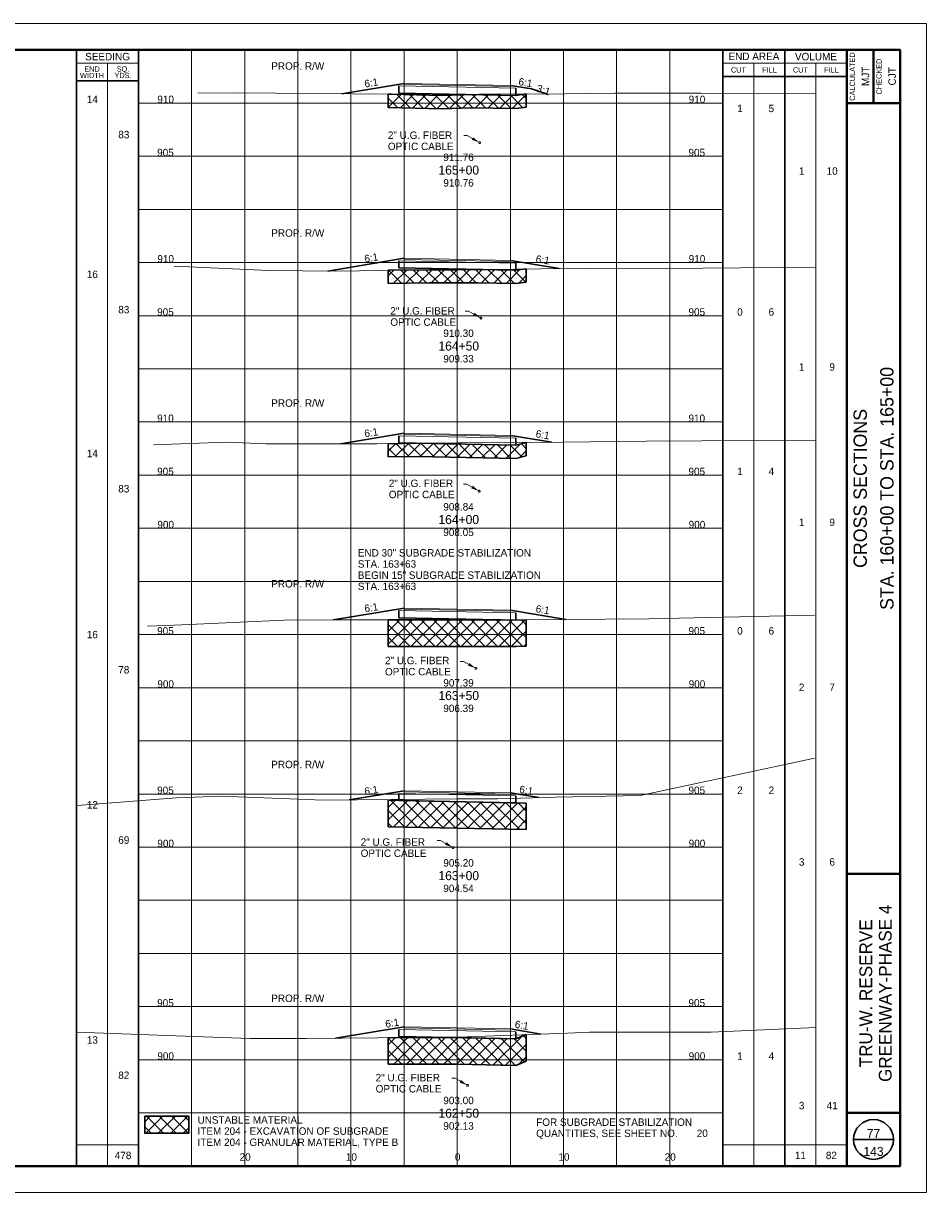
# Paper-space layout 'Layout1' of a CAD drawing. Header units: feet. Extents: x -1084 to 2301, y -843 to 1840.
# Tile 14 of 46: x 75 to 160, y 342 to 452. Entities that reach past the tile are written whole.
import ezdxf
from ezdxf.enums import TextEntityAlignment as Align

# ---------------------------------------------------------------- set-up
doc = ezdxf.new("R2010")
doc.units = ezdxf.units.FT
doc.header["$LTSCALE"] = 10
doc.header["$MEASUREMENT"] = 0
for name, pattern in [('DGN Style 2', [42.257429, 25.354457, -16.902971]), ('DGN Style 3', [59.1604, 42.257429, -16.902971]), ('rowpr', [5.45, 1, -0.225, -0.225, 4])]:
    doc.linetypes.add(name, pattern=pattern)
for name, color, linetype, lineweight in [('DR_P_Text', 7, 'Continuous', 13), ('PV_P_Text', 7, 'Continuous', 13), ('RW_P_Fee_RW', 193, 'rowpr', 40), ('SH_Border', 7, 'Continuous', 40), ('SH_Data', 7, 'Continuous', 0), ('SH_Major_Grid_Line', 254, 'Continuous', 13), ('SH_Text', 7, 'Continuous', 13), ('TX_P_1', 7, 'Continuous', 13), ('TX_P_5', 7, 'Continuous', 13), ('TX_X_5', 7, 'Continuous', 0), ('UT_X_Telecom', 30, 'Continuous', 0), ('UT_X_Telecom_Text', 7, 'Continuous', 0), ('XS_P_Finished_Grade', 3, 'Continuous', 30), ('XS_P_Pavt_Surface', 251, 'Continuous', 13), ('XS_P_Subgrade', 4, 'Continuous', 30), ('XS_P_Undercut', 230, 'Continuous', 30), ('XS_X_Ground_Line', 3, 'DGN Style 2', 13)]:
    doc.layers.add(name, color=color, linetype=linetype, lineweight=lineweight)
doc.layers.add('SH_Cut_Line', color=7, linetype='DGN Style 3', lineweight=0, plot=False)
doc.layers.add('XS_P_Pavt_Layers', color=251, linetype='Continuous', lineweight=0, transparency=0.5)
doc.styles.add('Slanted-Normal LS 0.50', font='font31.shx', dxfattribs={"height": 0.14})
doc.styles.add('Slanted-Sub Title', font='font31.shx', dxfattribs={"height": 0.17})
doc.styles.add('Style-font30', font='font30.shx')
doc.styles.add('Style-font31', font='font31.shx')
doc.styles.add('Style-font70', font='font70.shx')

# ---------------------------------------------------------------- blocks, each defined once
blk = doc.blocks.new('CROSS_SPLIT')
at = {"layer": 'SH_Border', "color": 7, "linetype": 'Continuous', "lineweight": 40}
for p, q in [((32.5, 0.5), (32.5, 21.5)), ((33, 21.5), (33, 20.5)), ((32.5, 20.5), (33.5, 20.5)), ((32.5, 6), (33.5, 6)), ((32.5, 1.5), (33.5, 1.5))]:
    blk.add_line(p, q, dxfattribs=at)
at = {"layer": 'SH_Border', "color": 7, "linetype": 'Continuous', "lineweight": 40, "flags": 128}
blk.add_lwpolyline([(2, 21.5), (33.5, 21.5), (33.5, 0.5), (2, 0.5), (2, 21.5)], close=True, dxfattribs=at)
at = {"layer": 'SH_Cut_Line', "color": 7, "linetype": 'DGN Style 3', "lineweight": 0, "flags": 128}
blk.add_lwpolyline([(0, 0), (34, 0), (34, 22), (0, 22), (0, 0)], close=True, dxfattribs=at)
at = {"layer": 'SH_Data', "color": 7, "linetype": 'Continuous', "lineweight": 30}
for p, q in [((18, 0.5), (18, 21.5)), ((19.166, 0.5), (19.166, 21.5)), ((30.166, 0.5), (30.166, 21.5)), ((31.333, 0.5), (31.333, 21.5)), ((19.166, 20.917), (18, 20.917)), ((30.166, 21), (32.5, 21)), ((32.625, 1), (33.375, 1))]:
    blk.add_line(p, q, dxfattribs=at)
at = {"layer": 'SH_Data', "color": 7, "linetype": 'Continuous', "lineweight": 0}
for p, q in [((19.166, 21.25), (18, 21.25)), ((30.166, 21.25), (32.5, 21.25))]:
    blk.add_line(p, q, dxfattribs=at)
at = {"layer": 'SH_Data', "color": 7, "linetype": 'Continuous', "lineweight": 13}
for p, q in [((18.583, 0.5), (18.583, 21.25)), ((30.75, 0.5), (30.75, 21.25)), ((31.917, 0.5), (31.917, 21.25)), ((18, 0.9), (19.166, 0.9)), ((30.166, 0.9), (32.5, 0.9))]:
    blk.add_line(p, q, dxfattribs=at)
at = {"layer": 'SH_Data', "color": 7, "linetype": 'Continuous', "lineweight": 30}
blk.add_circle((33, 1), 0.375, dxfattribs=at)
at = {"layer": 'SH_Major_Grid_Line', "color": 254, "linetype": 'Continuous', "lineweight": 13}
for p, q in [((20.166, 0.5), (20.166, 21.5)), ((21.166, 0.5), (21.166, 21.5)), ((22.166, 0.5), (22.166, 21.5)), ((23.166, 0.5), (23.166, 21.5)), ((24.166, 0.5), (24.166, 21.5)), ((25.166, 0.5), (25.166, 21.5)), ((26.166, 0.5), (26.166, 21.5)), ((27.166, 0.5), (27.166, 21.5)), ((28.166, 0.5), (28.166, 21.5)), ((29.166, 0.5), (29.166, 21.5)), ((19.166, 20.5), (30.166, 20.5)), ((19.166, 19.5), (30.166, 19.5)), ((19.166, 18.5), (30.166, 18.5)), ((19.166, 17.5), (30.166, 17.5)), ((19.166, 16.5), (30.166, 16.5)), ((19.166, 15.5), (30.166, 15.5)), ((19.166, 14.5), (30.166, 14.5)), ((19.166, 13.5), (30.166, 13.5)), ((19.166, 12.5), (30.166, 12.5)), ((19.166, 11.5), (30.166, 11.5)), ((19.166, 10.5), (30.166, 10.5)), ((19.166, 9.5), (30.166, 9.5)), ((19.166, 8.5), (30.166, 8.5)), ((19.166, 7.5), (30.166, 7.5)), ((19.166, 6.5), (30.166, 6.5)), ((19.166, 5.5), (30.166, 5.5)), ((19.166, 4.5), (30.166, 4.5)), ((19.166, 3.5), (30.166, 3.5)), ((19.166, 2.5), (30.166, 2.5)), ((19.166, 1.5), (30.166, 1.5))]:
    blk.add_line(p, q, dxfattribs=at)
at = {"layer": 'SH_Data', "color": 7, "linetype": 'Continuous', "lineweight": 13, "style": 'Style-font30'}
for s, p in [('SEEDING', (18.584, 21.375)), ('END AREA', (30.75, 21.379)), ('VOLUME', (31.917, 21.375))]:
    blk.add_text(s, height=0.14, dxfattribs=at).set_placement(p, align=Align.MIDDLE_CENTER)
at = {"layer": 'SH_Data', "color": 7, "linetype": 'Continuous', "lineweight": 0, "style": 'Style-font30'}
for s, p in [('CALCULATED', (32.553, 21)), ('CHECKED', (33.053, 21))]:
    blk.add_text(s, height=0.1, rotation=90, dxfattribs=at).set_placement(p, align=Align.TOP_CENTER)
for s, p in [('CUT', (30.459, 21.125)), ('FILL', (31.042, 21.125)), ('CUT', (31.625, 21.125)), ('FILL', (32.208, 21.125))]:
    blk.add_text(s, height=0.1, dxfattribs=at).set_placement(p, align=Align.MIDDLE_CENTER)
at = {"layer": 'SH_Data', "color": 7, "linetype": 'Continuous', "lineweight": 0, "char_height": 0.14, "attachment_point": 5, "line_spacing_factor": 0.728571, "style": 'Style-font30'}
for s, insert in [('\\H0.714286x;END\\PWIDTH', (18.292, 21.08)), ('\\H0.714286x;SQ.\\PYDS.', (18.875, 21.08))]:
    blk.add_mtext(s, dxfattribs=dict(at, insert=insert))
at = {"layer": 'SH_Data', "lineweight": 13, "style": 'Style-font30'}
for p in [(32.92, 21.004), (33.42, 21.004)]:
    blk.add_attdef('Text', text='', height=0.14, rotation=90, dxfattribs=at).set_placement(p, align=Align.CENTER)
at = {"layer": 'SH_Data', "color": 7, "linetype": 'Continuous', "lineweight": 0, "style": 'Style-font70'}
for p in [(32.75, 13.25), (33.252, 13.25)]:
    blk.add_attdef('Text', text='', height=0.25, rotation=90, dxfattribs=at).set_placement(p, align=Align.MIDDLE_CENTER)
at = {"layer": 'TX_P_1', "color": 7, "style": 'Style-font70'}
for p in [(32.75, 3.75), (33.25, 3.75)]:
    blk.add_attdef('Text', text='', height=0.25, rotation=90, dxfattribs=at).set_placement(p, align=Align.MIDDLE_CENTER)
blk = doc.blocks.new('GPKLBL_473')
at = {"layer": 'TX_P_5', "linetype": 'Continuous', "extrusion": (0, 0, -1), "insert": (-0.46, 0.97), "char_height": 0.7, "attachment_point": 3, "text_direction": (-0.986394, 0.164399, 0), "line_spacing_factor": 0.6, "style": 'Style-font31'}
blk.add_mtext('6:1', dxfattribs=at)
blk = doc.blocks.new('GPKLBL_474')
at = {"layer": 'TX_P_5', "linetype": 'Continuous', "insert": (-0.51, 0.98), "char_height": 0.7, "attachment_point": 1, "rotation": 350.5377, "line_spacing_factor": 0.6, "style": 'Style-font31'}
blk.add_mtext('6:1', dxfattribs=at)
blk = doc.blocks.new('XS POINT_366')
at = {"layer": 'RW_P_Fee_RW', "linetype": 'Continuous', "lineweight": 13}
blk.add_line((0, 3.5), (0, -3.5), dxfattribs=at)
blk = doc.blocks.new('XS POINT_367')
at = {"layer": 'RW_P_Fee_RW', "linetype": 'Continuous', "lineweight": 13}
blk.add_line((0, 3.5), (0, -3.5), dxfattribs=at)
blk = doc.blocks.new('GPKLBL_475')
at = {"layer": 'TX_P_5', "linetype": 'Continuous', "extrusion": (0, 0, -1), "insert": (-0.46, 0.97), "char_height": 0.7, "attachment_point": 3, "text_direction": (-0.986394, 0.164399, 0), "line_spacing_factor": 0.6, "style": 'Style-font31'}
blk.add_mtext('6:1', dxfattribs=at)
blk = doc.blocks.new('GPKLBL_476')
at = {"layer": 'TX_P_5', "linetype": 'Continuous', "insert": (-0.51, 0.98), "char_height": 0.7, "attachment_point": 1, "rotation": 350.5377, "line_spacing_factor": 0.6, "style": 'Style-font31'}
blk.add_mtext('6:1', dxfattribs=at)
blk = doc.blocks.new('XS POINT_368')
at = {"layer": 'RW_P_Fee_RW', "linetype": 'Continuous', "lineweight": 13}
blk.add_line((0, 3.5), (0, -3.5), dxfattribs=at)
blk = doc.blocks.new('GPKLBL_477')
at = {"layer": 'TX_P_5', "linetype": 'Continuous', "extrusion": (0, 0, -1), "insert": (-0.46, 0.97), "char_height": 0.7, "attachment_point": 3, "text_direction": (-0.986394, 0.164399, 0), "line_spacing_factor": 0.6, "style": 'Style-font31'}
blk.add_mtext('6:1', dxfattribs=at)
blk = doc.blocks.new('GPKLBL_478')
at = {"layer": 'TX_P_5', "linetype": 'Continuous', "insert": (-0.51, 0.98), "char_height": 0.7, "attachment_point": 1, "rotation": 350.5377, "line_spacing_factor": 0.6, "style": 'Style-font31'}
blk.add_mtext('6:1', dxfattribs=at)
blk = doc.blocks.new('XS POINT_369')
at = {"layer": 'RW_P_Fee_RW', "linetype": 'Continuous', "lineweight": 13}
blk.add_line((0, 3.5), (0, -3.5), dxfattribs=at)
blk = doc.blocks.new('GPKLBL_479')
at = {"layer": 'TX_P_5', "linetype": 'Continuous', "extrusion": (0, 0, -1), "insert": (-0.46, 0.97), "char_height": 0.7, "attachment_point": 3, "text_direction": (-0.986394, 0.164399, 0), "line_spacing_factor": 0.6, "style": 'Style-font31'}
blk.add_mtext('6:1', dxfattribs=at)
blk = doc.blocks.new('GPKLBL_480')
at = {"layer": 'TX_P_5', "linetype": 'Continuous', "insert": (-0.51, 0.98), "char_height": 0.7, "attachment_point": 1, "rotation": 350.5377, "line_spacing_factor": 0.6, "style": 'Style-font31'}
blk.add_mtext('6:1', dxfattribs=at)
blk = doc.blocks.new('XS POINT_370')
at = {"layer": 'RW_P_Fee_RW', "linetype": 'Continuous', "lineweight": 13}
blk.add_line((0, 3.5), (0, -3.5), dxfattribs=at)
blk = doc.blocks.new('GPKLBL_481')
at = {"layer": 'TX_P_5', "linetype": 'Continuous', "extrusion": (0, 0, -1), "insert": (-0.46, 0.97), "char_height": 0.7, "attachment_point": 3, "text_direction": (-0.986394, 0.164399, 0), "line_spacing_factor": 0.6, "style": 'Style-font31'}
blk.add_mtext('6:1', dxfattribs=at)
blk = doc.blocks.new('GPKLBL_482')
at = {"layer": 'TX_P_5', "linetype": 'Continuous', "insert": (-0.51, 0.98), "char_height": 0.7, "attachment_point": 1, "rotation": 350.5377, "line_spacing_factor": 0.6, "style": 'Style-font31'}
blk.add_mtext('6:1', dxfattribs=at)
blk = doc.blocks.new('XS POINT_371')
at = {"layer": 'RW_P_Fee_RW', "linetype": 'Continuous', "lineweight": 13}
blk.add_line((0, 3.5), (0, -3.5), dxfattribs=at)
blk = doc.blocks.new('GPKLBL_483')
at = {"layer": 'TX_P_5', "linetype": 'Continuous', "extrusion": (0, 0, -1), "insert": (-0.46, 0.97), "char_height": 0.7, "attachment_point": 3, "text_direction": (-0.986394, 0.164399, 0), "line_spacing_factor": 0.6, "style": 'Style-font31'}
blk.add_mtext('6:1', dxfattribs=at)
blk = doc.blocks.new('GPKLBL_484')
at = {"layer": 'TX_P_5', "linetype": 'Continuous', "insert": (-0.51, 0.98), "char_height": 0.7, "attachment_point": 1, "rotation": 350.5377, "line_spacing_factor": 0.6, "style": 'Style-font31'}
blk.add_mtext('6:1', dxfattribs=at)
blk = doc.blocks.new('GPKLBL_485')
at = {"layer": 'TX_P_5', "insert": (-1.21, 1.34), "char_height": 0.7, "attachment_point": 7, "rotation": 341.5651, "style": 'Style-font31'}
blk.add_mtext('3:1', dxfattribs=at)

psp = doc.layouts.get("Layout1")

# ---------------------------------------------------------------- hatches: boundary and pattern name
at = {"layer": 'XS_P_Undercut', "lineweight": 0}
h = psp.add_hatch(dxfattribs=at)
h.set_pattern_fill('CROSSHATCH', color=256, style=0, pattern_type=2)
h.set_pattern_definition([(45, (118.0094, 445.0278), (-0.589255, 0.589255), []), (315, (118.0094, 445.0278), (0.589255, 0.589255), [])])
h.paths.add_polyline_path([(122.33, 444.61), (122.33, 445.86), (121.33, 445.73), (117.11, 445.82), (114.37, 445.7), (109.61, 445.84), (109.33, 445.85), (109.33, 444.6), (114.37, 444.45), (117.11, 444.57), (121.33, 444.48)])
h = psp.add_hatch(dxfattribs=at)
h.set_pattern_fill('CROSSHATCH', color=256, style=0, pattern_type=2)
h.set_pattern_definition([(45, (117.2778, 428.4326), (-0.589255, 0.589255), []), (315, (117.2778, 428.4326), (0.589255, 0.589255), [])])
h.paths.add_polyline_path([(122.33, 428.15), (122.33, 429.4), (121.33, 429.27), (117.73, 429.34), (115.83, 429.33), (113.2, 429.33), (109.33, 429.27), (109.33, 428.02), (113.2, 428.08), (115.83, 428.08), (117.73, 428.09), (121.33, 428.02)])
h = psp.add_hatch(dxfattribs=at)
h.set_pattern_fill('CROSSHATCH', color=256, style=0, pattern_type=2)
h.set_pattern_definition([(45, (111.81626, 412.3942), (-0.589255, 0.589255), []), (315, (111.81626, 412.3942), (0.589255, 0.589255), [])])
h.paths.add_polyline_path([(122.33, 411.83), (122.33, 413.08), (121.33, 412.82), (112.01, 413), (109.33, 412.96), (109.33, 411.71), (112.01, 411.75), (121.33, 411.57)])
h = psp.add_hatch(dxfattribs=at)
h.set_pattern_fill('CROSSHATCH', color=256, style=0, pattern_type=2)
h.set_pattern_definition([(45, (113.78715, 395.0197), (-0.589255, 0.589255), []), (315, (113.78715, 395.0197), (0.589255, 0.589255), [])])
h.paths.add_polyline_path([(122.33, 393.9), (122.33, 396.4), (121.33, 396.37), (120, 396.39), (115.83, 396.39), (109.33, 396.38), (109.33, 393.88), (115.83, 393.89), (120, 393.89), (121.33, 393.87)])
h = psp.add_hatch(dxfattribs=at)
h.set_pattern_fill('CROSSHATCH', color=256, style=0, pattern_type=2)
h.set_pattern_definition([(45, (120.3728, 377.99994), (-0.589255, 0.589255), []), (315, (120.3728, 377.99994), (0.589255, 0.589255), [])])
h.paths.add_polyline_path([(109.33, 379.41), (109.33, 376.91), (122.33, 376.65), (122.33, 379.15), (121.33, 379.17), (110.33, 379.39)])
h = psp.add_hatch(dxfattribs=at)
h.set_pattern_fill('CROSSHATCH', color=256, style=0, pattern_type=2)
h.set_pattern_definition([(45, (113.17815, 355.54455), (-0.589255, 0.589255), []), (315, (113.17815, 355.54455), (0.589255, 0.589255), [])])
h.paths.add_polyline_path([(122.33, 354.87), (122.33, 357.37), (121.33, 356.97), (115.83, 357.08), (111.73, 357.09), (109.33, 357.07), (109.33, 354.57), (111.73, 354.59), (115.83, 354.58), (121.33, 354.47)])
h = psp.add_hatch(dxfattribs=at)
h.set_pattern_fill('CROSSHATCH', color=256, style=0, pattern_type=2)
h.set_pattern_definition([(45, (89.7113, 344.21574), (-0.58926, 0.58926), []), (315, (89.7113, 344.21574), (0.58926, 0.58926), [])])
h.paths.add_polyline_path([(86.42, 348.09), (90.56, 348.09), (90.56, 349.7), (86.42, 349.7)])

# ---------------------------------------------------------------- linework, layer by layer
at = {"layer": 'UT_X_Telecom', "linetype": 'DGN Style 3'}
for centre in [(117.94, 441.28), (118.07, 424.77), (117.9, 408.49), (117.59, 391.82), (115.43, 374.96), (116.8, 352.59)]:
    psp.add_circle(centre, 0.0833, dxfattribs=at)
at = {"layer": 'UT_X_Telecom_Text', "color": 97, "linetype": 'Continuous', "lineweight": 0}
for p, q in [((116.46, 441.94), (116.76, 441.94)), ((117.87, 441.32), (116.76, 441.94)), ((116.59, 425.44), (116.89, 425.44)), ((118, 424.81), (116.89, 425.44)), ((116.42, 409.16), (116.72, 409.16)), ((117.83, 408.53), (116.72, 409.16)), ((116.11, 392.48), (116.41, 392.48)), ((117.52, 391.86), (116.41, 392.48)), ((113.95, 375.63), (114.25, 375.63)), ((115.36, 375.01), (114.25, 375.63)), ((115.32, 353.26), (115.62, 353.26)), ((116.73, 352.63), (115.62, 353.26))]:
    psp.add_line(p, q, dxfattribs=at)
at = {"layer": 'UT_X_Telecom_Text', "color": 4, "linetype": 'Continuous', "lineweight": 0}
for points in [[(117.33, 441.78), (117.87, 441.32), (117.19, 441.54)], [(117.46, 425.28), (118, 424.81), (117.32, 425.04)], [(117.29, 409), (117.83, 408.53), (117.15, 408.75)], [(116.98, 392.32), (117.52, 391.86), (116.84, 392.08)], [(114.82, 375.47), (115.36, 375.01), (114.68, 375.23)], [(116.19, 353.1), (116.73, 352.63), (116.05, 352.85)]]:
    psp.add_solid(points, dxfattribs=at)
at = {"layer": 'XS_P_Finished_Grade'}
for p, q in [((104.96, 445.88), (110.83, 446.86)), ((122.83, 446.33), (120.83, 446.66)), ((124.22, 445.86), (122.83, 446.33)), ((103.66, 429.2), (110.83, 430.4)), ((125.43, 429.43), (120.83, 430.2)), ((104.83, 412.94), (110.83, 413.94)), ((124.72, 413.1), (120.83, 413.74)), ((104.14, 396.38), (110.83, 397.49)), ((126.04, 396.43), (120.83, 397.29)), ((105.67, 379.44), (110.83, 380.3)), ((123.5, 379.66), (120.83, 380.1)), ((104.38, 357.02), (110.83, 358.1)), ((123.71, 357.42), (120.83, 357.9))]:
    psp.add_line(p, q, dxfattribs=at)
at = {"layer": 'XS_P_Pavt_Layers', "color": 2, "lineweight": 13}
for p, q in [((121.33, 446.4), (110.33, 446.62)), ((120.83, 446.56), (110.83, 446.76)), ((121.33, 429.94), (110.33, 430.16)), ((120.83, 430.09), (110.83, 430.29)), ((121.33, 413.48), (110.33, 413.7)), ((120.83, 413.64), (110.83, 413.84)), ((121.33, 397.03), (110.33, 397.25)), ((120.83, 397.19), (110.83, 397.39)), ((121.33, 379.84), (110.33, 380.06)), ((120.83, 380), (110.83, 380.2)), ((121.33, 357.64), (110.33, 357.86)), ((120.83, 357.79), (110.83, 357.99))]:
    psp.add_line(p, q, dxfattribs=at)
at = {"layer": 'XS_P_Pavt_Surface', "color": 193}
for p, q in [((110.83, 446.86), (110.83, 446.61)), ((120.83, 446.66), (110.83, 446.86)), ((120.83, 446.66), (120.83, 446.41)), ((110.83, 430.4), (110.83, 430.15)), ((120.83, 430.2), (110.83, 430.4)), ((120.83, 430.2), (120.83, 429.95)), ((110.83, 413.94), (110.83, 413.69)), ((120.83, 413.74), (110.83, 413.94)), ((120.83, 413.74), (120.83, 413.49)), ((110.83, 397.49), (110.83, 397.24)), ((120.83, 397.29), (110.83, 397.49)), ((120.83, 397.29), (120.83, 397.04)), ((110.83, 380.3), (110.83, 380.05)), ((120.83, 380.1), (110.83, 380.3)), ((120.83, 380.1), (120.83, 379.85)), ((110.83, 358.1), (110.83, 357.85)), ((120.83, 357.9), (110.83, 358.1)), ((120.83, 357.9), (120.83, 357.65))]:
    psp.add_line(p, q, dxfattribs=at)
at = {"layer": 'XS_P_Subgrade'}
for p, q in [((110.33, 446.62), (110.33, 445.95)), ((121.33, 445.73), (110.33, 445.95)), ((121.33, 446.4), (121.33, 445.73)), ((110.33, 430.16), (110.33, 429.49)), ((121.33, 429.27), (110.33, 429.49)), ((121.33, 429.94), (121.33, 429.27)), ((110.33, 413.7), (110.33, 413.04)), ((121.33, 412.82), (110.33, 413.04)), ((121.33, 413.48), (121.33, 412.82)), ((110.33, 397.25), (110.33, 396.59)), ((121.33, 396.37), (110.33, 396.59)), ((121.33, 397.03), (121.33, 396.37)), ((110.33, 380.06), (110.33, 379.39)), ((121.33, 379.84), (121.33, 379.17)), ((121.33, 379.17), (110.33, 379.39)), ((110.33, 357.86), (110.33, 357.19)), ((121.33, 357.64), (121.33, 356.97)), ((121.33, 356.97), (110.33, 357.19))]:
    psp.add_line(p, q, dxfattribs=at)
at = {"layer": 'XS_P_Undercut'}
for p, q in [((109.33, 445.85), (109.33, 444.6)), ((122.33, 445.86), (122.33, 444.61)), ((109.33, 429.27), (109.33, 428.02)), ((122.33, 429.4), (122.33, 428.15)), ((109.33, 412.96), (109.33, 411.71)), ((122.33, 413.08), (122.33, 411.83)), ((109.33, 396.38), (109.33, 393.88)), ((122.33, 396.4), (122.33, 393.9)), ((122.33, 379.15), (109.33, 379.41)), ((109.33, 379.41), (109.33, 376.91)), ((122.33, 379.15), (122.33, 376.65)), ((122.33, 376.65), (109.33, 376.91)), ((109.33, 357.07), (109.33, 354.57)), ((122.33, 357.37), (122.33, 354.87))]:
    psp.add_line(p, q, dxfattribs=at)
at = {"layer": 'XS_P_Undercut', "lineweight": 30, "flags": 128}
for points in [[(109.33, 445.85), (109.61, 445.84), (114.37, 445.7), (117.11, 445.82), (121.33, 445.73), (122.33, 445.86)], [(109.33, 444.6), (114.37, 444.45), (117.11, 444.57), (121.33, 444.48), (122.33, 444.61)], [(109.33, 429.27), (113.2, 429.33), (115.83, 429.33), (117.73, 429.34), (121.33, 429.27), (122.33, 429.4)], [(109.33, 428.02), (113.2, 428.08), (115.83, 428.08), (117.73, 428.09), (121.33, 428.02), (122.33, 428.15)], [(109.33, 412.96), (112.01, 413), (121.33, 412.82), (122.33, 413.08)], [(109.33, 411.71), (112.01, 411.75), (121.33, 411.57), (122.33, 411.83)], [(109.33, 396.38), (115.83, 396.39), (120, 396.39), (121.33, 396.37), (122.33, 396.4)], [(109.33, 393.88), (115.83, 393.89), (120, 393.89), (121.33, 393.87), (122.33, 393.9)]]:
    psp.add_lwpolyline(points, dxfattribs=at)
at = {"layer": 'XS_P_Undercut', "lineweight": 0, "flags": 128}
for points in [[(122.33, 444.61), (122.33, 445.86), (121.33, 445.73), (117.11, 445.82), (114.37, 445.7), (109.61, 445.84), (109.33, 445.85), (109.33, 444.6), (114.37, 444.45), (117.11, 444.57), (121.33, 444.48), (122.33, 444.61)], [(122.33, 428.15), (122.33, 429.4), (121.33, 429.27), (117.73, 429.34), (115.83, 429.33), (113.2, 429.33), (109.33, 429.27), (109.33, 428.02), (113.2, 428.08), (115.83, 428.08), (117.73, 428.09), (121.33, 428.02), (122.33, 428.15)], [(122.33, 411.83), (122.33, 413.08), (121.33, 412.82), (112.01, 413), (109.33, 412.96), (109.33, 411.71), (112.01, 411.75), (121.33, 411.57), (122.33, 411.83)], [(122.33, 393.9), (122.33, 396.4), (121.33, 396.37), (120, 396.39), (115.83, 396.39), (109.33, 396.38), (109.33, 393.88), (115.83, 393.89), (120, 393.89), (121.33, 393.87), (122.33, 393.9)], [(109.33, 379.41), (109.33, 376.91), (122.33, 376.65), (122.33, 379.15), (121.33, 379.17), (110.33, 379.39), (109.33, 379.41)], [(122.33, 354.87), (122.33, 357.37), (121.33, 356.97), (115.83, 357.08), (111.73, 357.09), (109.33, 357.07), (109.33, 354.57), (111.73, 354.59), (115.83, 354.58), (121.33, 354.47), (122.33, 354.87)], [(86.42, 348.09), (90.56, 348.09), (90.56, 349.7), (86.42, 349.7), (86.42, 348.09)]]:
    psp.add_lwpolyline(points, close=True, dxfattribs=at)
at = {"layer": 'XS_P_Undercut', "flags": 128}
for points in [[(109.33, 357.07), (111.73, 357.09), (115.83, 357.08), (121.33, 356.97), (122.33, 357.37)], [(109.33, 354.57), (111.73, 354.59), (115.83, 354.58), (121.33, 354.47), (122.33, 354.87)]]:
    psp.add_lwpolyline(points, dxfattribs=at)
psp.add_lwpolyline([(86.42, 349.7), (90.56, 349.7), (90.56, 348.09), (86.42, 348.09), (86.42, 349.7)], close=True, dxfattribs=at)
at = {"layer": 'XS_X_Ground_Line', "flags": 128}
for points in [[(91.41, 445.95), (95.1, 445.96), (109.61, 445.84), (114.37, 445.7), (115.83, 445.76), (117.89, 445.85), (125.94, 445.87), (130.66, 445.95), (136.04, 445.93), (138.79, 445.94), (149.58, 445.86)], [(89.2, 429.65), (98.11, 429.24), (104.39, 429.2), (113.2, 429.33), (115.83, 429.33), (117.05, 429.33), (125.92, 429.44), (128.34, 429.48), (135.4, 429.43), (149.58, 429.56)], [(87.25, 412.84), (94.12, 413.11), (97.85, 412.94), (108.27, 412.95), (112.22, 413.01), (115.83, 413.05), (116.2, 413.05), (125.74, 413.11), (133.65, 413.18), (149.28, 413.28), (149.58, 413.27)], [(86.67, 395.8), (89.23, 395.9), (99.55, 396.37), (104.28, 396.38), (115.83, 396.39), (121.21, 396.39), (125.63, 396.42), (133.88, 396.49), (149.44, 396.82)], [(80.05, 378.91), (89.42, 379.63), (93.61, 379.8), (103.25, 379.41), (112.79, 379.53), (115.83, 379.54), (119.62, 379.54), (125.1, 379.69), (133.04, 379.86), (149.44, 383.38)], [(80, 357.61), (91.96, 357.16), (96.34, 357.01), (101.61, 356.99), (111.73, 357.09), (115.9, 357.13), (126.2, 357.51), (128.26, 357.58), (139.72, 357.58), (149.58, 358.04)]]:
    psp.add_lwpolyline(points, dxfattribs=at)

# ---------------------------------------------------------------- block references
at = {"layer": 'RW_P_Fee_RW', "linetype": 'Continuous', "lineweight": 13}
for name, p in [('XS POINT_371', (100.82, 444.39)), ('XS POINT_370', (100.82, 428.69)), ('XS POINT_369', (100.82, 412.69)), ('XS POINT_368', (100.82, 395.69)), ('XS POINT_367', (100.82, 378.69)), ('XS POINT_366', (100.82, 356.69))]:
    psp.add_blockref(name, p, dxfattribs=at)
at = {"layer": 'SH_Cut_Line', "color": 7, "linetype": 'DGN Style 3', "lineweight": 0}
ref = psp.add_blockref('CROSS_SPLIT', (-10, 342.5), dxfattribs=dict(at, xscale=5, yscale=5, zscale=5))
ref.add_attrib('Text', 'CROSS SECTIONS', dxfattribs={"layer": 'SH_Data', "color": 7, "linetype": 'Continuous', "lineweight": 0, "height": 1.25, "rotation": 90, "style": 'Style-font70'}).set_placement((153.75, 408.75), align=Align.MIDDLE_CENTER)
ref.add_attrib('Text', 'MJT', dxfattribs={"layer": 'SH_Data', "lineweight": 13, "height": 0.7, "rotation": 90, "style": 'Style-font30'}).set_placement((154.6, 447.52), align=Align.CENTER)
ref.add_attrib('Text', 'CJT', dxfattribs={"layer": 'SH_Data', "lineweight": 13, "height": 0.7, "rotation": 90, "style": 'Style-font30'}).set_placement((157.1, 447.52), align=Align.CENTER)
ref.add_attrib('Text', 'STA. 160+00 TO STA. 165+00', dxfattribs={"layer": 'SH_Data', "color": 7, "linetype": 'Continuous', "lineweight": 0, "height": 1.25, "rotation": 90, "style": 'Style-font70'}).set_placement((156.26, 408.75), align=Align.MIDDLE_CENTER)
at = {"layer": 'TX_P_5', "linetype": 'Continuous', "extrusion": (0, 0, -1)}
for name, p in [('GPKLBL_483', (-107.86, 446.39)), ('GPKLBL_481', (-107.86, 429.93)), ('GPKLBL_479', (-107.86, 413.48)), ('GPKLBL_477', (-107.86, 397.02)), ('GPKLBL_475', (-107.86, 379.83)), ('GPKLBL_473', (-109.83, 357.93))]:
    psp.add_blockref(name, p, dxfattribs=at)
at = {"layer": 'TX_P_5', "linetype": 'Continuous'}
for name, p in [('GPKLBL_484', (122.18, 446.41)), ('GPKLBL_482', (123.8, 429.73)), ('GPKLBL_480', (123.8, 413.28)), ('GPKLBL_478', (123.8, 396.82)), ('GPKLBL_476', (122.25, 379.83)), ('GPKLBL_474', (121.83, 357.73))]:
    psp.add_blockref(name, p, dxfattribs=at)
at = {"layer": 'TX_P_5'}
psp.add_blockref('GPKLBL_485', (124.42, 444.76), dxfattribs=at)

# ---------------------------------------------------------------- texts
at = {"layer": 'DR_P_Text', "char_height": 0.7, "attachment_point": 1, "line_spacing_factor": 0.9}
for s, insert, style in [('UNSTABLE MATERIAL\\PITEM 204 - EXCAVATION OF SUBGRADE\\PITEM 204 - GRANULAR MATERIAL, TYPE B', (91.39, 349.69), 'Slanted-Sub Title'), ('FOR SUBGRADE STABILIZATION\\PQUANTITIES, SEE SHEET NO.', (123.26, 349.48), 'Slanted-Sub Title'), ('20\\P', (138.37, 348.43), 'Style-font31')]:
    psp.add_mtext(s, dxfattribs=dict(at, insert=insert, style=style))
at = {"layer": 'PV_P_Text', "style": 'Slanted-Normal LS 0.50'}
for s, p in [('911.76', (115.95, 439.55)), ('910.30', (115.95, 423)), ('908.84', (115.95, 406.67)), ('907.39', (115.95, 390.11)), ('905.20', (115.95, 373.17)), ('903.00', (115.95, 350.82))]:
    psp.add_text(s, height=0.7, dxfattribs=at).set_placement(p, align=Align.CENTER)
at = {"layer": 'RW_P_Fee_RW', "linetype": 'Continuous', "lineweight": 13, "char_height": 0.7, "attachment_point": 2, "line_spacing_factor": 0.9, "style": 'Style-font31'}
for insert in [(100.82, 448.84), (100.82, 433.13), (100.82, 417.13), (100.82, 400.13), (100.82, 383.13), (100.82, 361.13)]:
    psp.add_mtext('PROP. R/W', dxfattribs=dict(at, insert=insert))
at = {"layer": 'SH_Data', "lineweight": 13, "insert": (155, 345.94), "char_height": 0.85, "attachment_point": 8, "line_spacing_factor": 0.6, "style": 'Style-font30'}
psp.add_mtext('143\\P', dxfattribs=at)
at = {"layer": 'SH_Text', "style": 'Style-font31'}
for s, p in [('14', (81.49, 445)), ('910', (88.39, 445)), ('910', (138.39, 445)), ('1', (142.43, 444.15)), ('5', (145.39, 444.15)), ('83', (84.45, 441.69)), ('905', (88.37, 440)), ('905', (138.37, 440)), ('1', (148.24, 438.26)), ('10', (151.11, 438.26)), ('910', (88.39, 430)), ('910', (138.39, 430)), ('16', (81.49, 428.54)), ('83', (84.45, 425.22)), ('905', (88.37, 425)), ('905', (138.37, 425)), ('0', (142.43, 425)), ('6', (145.39, 425)), ('1', (148.24, 419.83)), ('9', (151.11, 419.83)), ('910', (88.37, 415)), ('910', (138.37, 415)), ('14', (81.49, 411.69)), ('905', (88.37, 410)), ('905', (138.37, 410)), ('1', (142.43, 410)), ('4', (145.39, 410)), ('83', (84.45, 408.37)), ('1', (148.24, 405.21)), ('9', (151.11, 405.21)), ('900', (88.39, 405)), ('900', (138.39, 405)), ('16', (81.49, 394.65)), ('905', (88.37, 395)), ('905', (138.37, 395)), ('0', (142.43, 395)), ('6', (145.39, 395)), ('78', (84.45, 391.34)), ('900', (88.39, 390)), ('900', (138.39, 390)), ('2', (148.24, 389.69)), ('7', (151.11, 389.69)), ('905', (88.37, 380)), ('905', (138.37, 380)), ('2', (142.43, 380)), ('2', (145.39, 380)), ('12', (81.49, 378.63)), ('69', (84.45, 375.32)), ('900', (88.39, 375)), ('900', (138.39, 375)), ('3', (148.24, 373.26)), ('6', (151.11, 373.26)), ('905', (88.37, 360)), ('905', (138.37, 360)), ('13', (81.49, 356.51)), ('900', (88.39, 355)), ('900', (138.39, 355)), ('1', (142.43, 355)), ('4', (145.39, 355)), ('82', (84.45, 353.19)), ('3', (148.24, 350.34)), ('41', (151.11, 350.34)), ('20', (95.87, 345.5)), ('10', (105.87, 345.5)), ('0', (115.87, 345.5)), ('0', (115.87, 345.5)), ('10', (125.87, 345.5)), ('20', (135.87, 345.5))]:
    psp.add_text(s, height=0.7, dxfattribs=at).set_placement(p, align=Align.CENTER)
for s, p in [('478', (84.38, 346)), ('11', (148.12, 346)), ('82', (151.04, 346))]:
    psp.add_text(s, height=0.7, dxfattribs=at).set_placement(p, align=Align.MIDDLE_CENTER)
at = {"layer": 'SH_Text', "insert": (106.47, 403.04), "char_height": 0.7, "attachment_point": 1, "line_spacing_factor": 0.9, "style": 'Slanted-Sub Title'}
psp.add_mtext('END 30" SUBGRADE STABILIZATION\\PSTA. 163+63\\PBEGIN 15" SUBGRADE STABILIZATION\\PSTA. 163+63', dxfattribs=at)
at = {"layer": 'SH_Text', "insert": (155.2, 361.25), "char_height": 1.2, "attachment_point": 5, "rotation": 90, "line_spacing_factor": 0.9125, "style": 'Slanted-Normal LS 0.50'}
psp.add_mtext('\\Ffont70;TRU-W. RESERVE\\PGREENWAY-PHASE 4', dxfattribs=at)
at = {"layer": 'TX_P_5', "style": 'Slanted-Sub Title'}
for s, p in [('165+00', (115.97, 438.7)), ('164+50', (115.97, 422.15)), ('164+00', (115.97, 405.82)), ('163+50', (115.97, 389.26)), ('163+00', (115.97, 372.32)), ('162+50', (115.97, 349.97))]:
    psp.add_text(s, height=0.85, dxfattribs=at).set_placement(p, align=Align.MIDDLE_CENTER)
at = {"layer": 'TX_P_5', "char_height": 0.85, "attachment_point": 8, "line_spacing_factor": 0.9, "style": 'Style-font30'}
for s, insert in [('77\\P', (155, 347.64)), ('143\\P', (155, 345.94))]:
    psp.add_mtext(s, dxfattribs=dict(at, insert=insert))
at = {"layer": 'TX_X_5', "linetype": 'Continuous', "style": 'Style-font31'}
for s, p in [('910.76', (115.95, 437.85)), ('909.33', (115.95, 421.3)), ('908.05', (115.95, 404.97)), ('906.39', (115.95, 388.41)), ('904.54', (115.95, 371.47)), ('902.13', (115.95, 349.12))]:
    psp.add_text(s, height=0.7, dxfattribs=at).set_placement(p, align=Align.TOP_CENTER)
at = {"layer": 'UT_X_Telecom_Text', "char_height": 0.7, "attachment_point": 1, "line_spacing_factor": 0.9, "style": 'Slanted-Normal LS 0.50'}
for insert in [(109.3, 442.33), (109.53, 425.8), (109.39, 409.58), (109.03, 392.91), (106.74, 375.83), (108.15, 353.67)]:
    psp.add_mtext('2" U.G. FIBER\\POPTIC CABLE', dxfattribs=dict(at, insert=insert))

doc.saveas('drawing.dxf')
